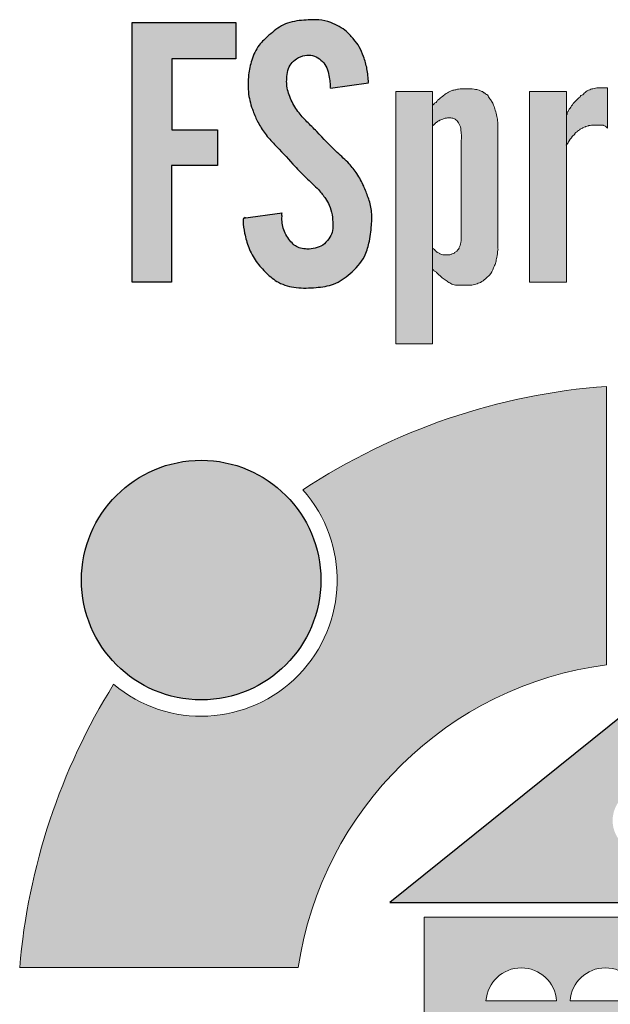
# Model space of a CAD drawing. Header units: millimetres. Extents: x -14609 to 44937, y 52278 to 67558.
# Tile 11 of 48: x 32022 to 32071, y 54076 to 54159. Entities that reach past the tile are written whole.
import ezdxf

# ---------------------------------------------------------------- set-up
doc = ezdxf.new("R2010")
doc.units = ezdxf.units.MM

msp = doc.modelspace()

# ---------------------------------------------------------------- hatches: boundary and pattern name
at = {"linetype": 'Continuous', "lineweight": 25, "true_color": 0xdf0000}
for points in [[(32031.278, 54137.005), (32034.573, 54137.005), (32034.573, 54146.82), (32038.444, 54146.82), (32038.444, 54149.82), (32034.601, 54149.82), (32034.601, 54155.765), (32039.987, 54155.765), (32039.987, 54158.821), (32031.278, 54158.821)], [(32040.602, 54142.398), (32040.606, 54141.95), (32040.636, 54141.664), (32040.695, 54141.316), (32040.806, 54140.8), (32040.91, 54140.409), (32041.016, 54140.08), (32041.12, 54139.812), (32041.24, 54139.549), (32041.375, 54139.292), (32041.523, 54139.042), (32041.683, 54138.8), (32041.855, 54138.567), (32042.074, 54138.298), (32042.307, 54138.04), (32042.552, 54137.793), (32042.808, 54137.555), (32043.031, 54137.369), (32043.264, 54137.197), (32043.459, 54137.072), (32043.661, 54136.961), (32043.872, 54136.865), (32044.144, 54136.763), (32044.424, 54136.682), (32044.709, 54136.62), (32045.054, 54136.567), (32045.401, 54136.535), (32045.805, 54136.522), (32046.21, 54136.53), (32046.732, 54136.564), (32047.196, 54136.613), (32047.542, 54136.667), (32047.824, 54136.73), (32048.1, 54136.811), (32048.314, 54136.893), (32048.523, 54136.989), (32048.775, 54137.129), (32049.019, 54137.286), (32049.255, 54137.458), (32049.53, 54137.679), (32049.795, 54137.913), (32050.008, 54138.116), (32050.209, 54138.328), (32050.398, 54138.549), (32050.537, 54138.733), (32050.665, 54138.925), (32050.781, 54139.124), (32050.882, 54139.331), (32050.991, 54139.598), (32051.081, 54139.874), (32051.17, 54140.212), (32051.252, 54140.61), (32051.322, 54141.067), (32051.378, 54141.584), (32051.42, 54142.163), (32051.428, 54142.511), (32051.419, 54142.8), (32051.39, 54143.087), (32051.34, 54143.372), (32051.272, 54143.653), (32051.171, 54143.986), (32051.016, 54144.424), (32050.844, 54144.853), (32050.653, 54145.275), (32050.47, 54145.636), (32050.298, 54145.938), (32050.143, 54146.182), (32049.975, 54146.418), (32049.797, 54146.646), (32049.608, 54146.865), (32049.409, 54147.076), (32049.119, 54147.358), (32048.44, 54147.988), (32048.028, 54148.393), (32047.384, 54149.058), (32046.741, 54149.723), (32045.926, 54150.544), (32045.647, 54150.839), (32045.419, 54151.101), (32045.24, 54151.327), (32045.074, 54151.563), (32044.921, 54151.808), (32044.781, 54152.062), (32044.629, 54152.376), (32044.495, 54152.7), (32044.401, 54152.976), (32044.341, 54153.201), (32044.298, 54153.428), (32044.273, 54153.657), (32044.269, 54153.888), (32044.287, 54154.294), (32044.311, 54154.525), (32044.343, 54154.695), (32044.388, 54154.863), (32044.45, 54155.026), (32044.527, 54155.182), (32044.621, 54155.329), (32044.729, 54155.467), (32044.85, 54155.592), (32044.983, 54155.705), (32045.126, 54155.803), (32045.278, 54155.887), (32045.438, 54155.957), (32045.603, 54156.013), (32045.774, 54156.054), (32045.948, 54156.082), (32046.123, 54156.094), (32046.297, 54156.086), (32046.467, 54156.055), (32046.631, 54155.999), (32046.787, 54155.923), (32046.937, 54155.831), (32047.08, 54155.727), (32047.214, 54155.614), (32047.337, 54155.492), (32047.448, 54155.358), (32047.542, 54155.213), (32047.622, 54155.058), (32047.686, 54154.896), (32047.737, 54154.729), (32047.787, 54154.502), (32047.878, 54153.99), (32047.921, 54153.764), (32047.94, 54153.59), (32047.943, 54153.305), (32051.157, 54153.784), (32051.103, 54154.395), (32051.052, 54154.78), (32050.989, 54155.107), (32050.907, 54155.43), (32050.791, 54155.802), (32050.639, 54156.222), (32050.529, 54156.478), (32050.43, 54156.677), (32050.317, 54156.868), (32050.159, 54157.095), (32049.917, 54157.402), (32049.665, 54157.701), (32049.475, 54157.903), (32049.312, 54158.054), (32049.139, 54158.194), (32048.957, 54158.321), (32048.72, 54158.468), (32048.426, 54158.626), (32048.173, 54158.743), (32047.914, 54158.844), (32047.648, 54158.928), (32047.376, 54158.993), (32047.101, 54159.036), (32046.824, 54159.056), (32046.49, 54159.055), (32045.769, 54159.024), (32045.379, 54158.992), (32045.045, 54158.947), (32044.715, 54158.881), (32044.445, 54158.807), (32044.183, 54158.715), (32043.981, 54158.625), (32043.786, 54158.522), (32043.552, 54158.374), (32043.327, 54158.211), (32043.065, 54158), (32042.641, 54157.631), (32042.395, 54157.403), (32042.2, 54157.205), (32042.054, 54157.039), (32041.918, 54156.864), (32041.794, 54156.68), (32041.655, 54156.439), (32041.533, 54156.187), (32041.426, 54155.928), (32041.317, 54155.61), (32041.227, 54155.288), (32041.144, 54154.908), (32041.082, 54154.523), (32041.042, 54154.136), (32041.022, 54153.746), (32041.025, 54153.355), (32041.047, 54153.022), (32041.089, 54152.691), (32041.151, 54152.362), (32041.23, 54152.038), (32041.343, 54151.664), (32041.476, 54151.298), (32041.626, 54150.939), (32041.793, 54150.587), (32041.975, 54150.243), (32042.144, 54149.955), (32042.327, 54149.675), (32042.491, 54149.451), (32042.701, 54149.193), (32042.96, 54148.901), (32044.481, 54147.279), (32045.383, 54146.296), (32045.692, 54145.976), (32045.972, 54145.706), (32046.628, 54145.104), (32046.865, 54144.869), (32047.051, 54144.664), (32047.227, 54144.449), (32047.427, 54144.181), (32047.614, 54143.904), (32047.757, 54143.665), (32047.856, 54143.466), (32047.937, 54143.259), (32048.002, 54143.046), (32048.064, 54142.774), (32048.117, 54142.444), (32048.149, 54142.113), (32048.16, 54141.777), (32048.153, 54141.553), (32048.133, 54141.387), (32048.098, 54141.225), (32048.043, 54141.068), (32047.971, 54140.918), (32047.886, 54140.773), (32047.756, 54140.588), (32047.65, 54140.457), (32047.536, 54140.334), (32047.413, 54140.222), (32047.279, 54140.123), (32047.136, 54140.039), (32046.984, 54139.968), (32046.826, 54139.911), (32046.609, 54139.852), (32046.389, 54139.813), (32046.167, 54139.793), (32045.945, 54139.794), (32045.724, 54139.816), (32045.505, 54139.86), (32045.344, 54139.906), (32045.187, 54139.965), (32045.038, 54140.041), (32044.946, 54140.102), (32044.818, 54140.209), (32044.699, 54140.327), (32044.552, 54140.496), (32044.417, 54140.673), (32044.293, 54140.857), (32044.182, 54141.049), (32044.086, 54141.25), (32044.026, 54141.407), (32043.963, 54141.623), (32043.91, 54141.896), (32043.878, 54142.16), (32043.871, 54142.374), (32043.884, 54142.611), (32043.894, 54142.795)], [(32047.145, 54111.989, 1), (32027.012, 54111.989, 1)]]:
    msp.add_hatch(color=12, dxfattribs=at).paths.add_polyline_path(points)
at = {"linetype": 'Continuous', "lineweight": 20}
for points in [[(32067.826, 54151.139), (32067.802, 54148.495), (32067.931, 54148.727), (32068.2, 54149.156), (32068.281, 54149.261), (32068.408, 54149.398), (32068.678, 54149.655), (32068.822, 54149.773), (32068.955, 54149.863), (32069.142, 54149.963), (32069.397, 54150.078), (32069.598, 54150.148), (32069.767, 54150.187), (32069.979, 54150.21), (32070.325, 54150.218), (32070.817, 54150.206), (32070.922, 54150.186), (32071.097, 54150.091), (32071.198, 54150.003), (32071.257, 54153.334), (32070.917, 54153.339), (32070.602, 54153.347), (32070.366, 54153.33), (32070.11, 54153.288), (32069.898, 54153.236), (32069.731, 54153.176), (32069.572, 54153.095), (32069.389, 54152.976), (32069.183, 54152.82), (32069.005, 54152.664), (32068.592, 54152.264), (32068.445, 54152.104), (32068.298, 54151.917), (32068.061, 54151.574), (32067.938, 54151.371)], [(32056.536, 54153.028), (32053.436, 54153.028), (32053.436, 54131.822), (32056.536, 54131.822)], [(32056.602, 54151.931), (32056.536, 54150.143), (32056.737, 54150.331), (32056.964, 54150.518), (32057.057, 54150.576), (32057.208, 54150.64), (32057.498, 54150.756), (32057.622, 54150.787), (32057.804, 54150.808), (32058.064, 54150.812), (32058.209, 54150.795), (32058.315, 54150.765), (32058.415, 54150.718), (32058.508, 54150.657), (32058.59, 54150.584), (32058.674, 54150.487), (32058.745, 54150.379), (32058.81, 54150.248), (32058.864, 54150.093), (32058.91, 54149.898), (32058.948, 54149.627), (32058.966, 54149.335), (32058.961, 54149.005), (32058.954, 54148.875), (32058.951, 54140.809), (32058.934, 54140.524), (32058.902, 54140.305), (32058.852, 54140.106), (32058.786, 54139.926), (32058.708, 54139.769), (32058.646, 54139.677), (32058.509, 54139.546), (32058.401, 54139.478), (32058.214, 54139.393), (32058.021, 54139.316), (32057.626, 54139.301), (32057.485, 54139.303), (32057.362, 54139.327), (32057.196, 54139.386), (32057.005, 54139.47), (32056.911, 54139.528), (32056.625, 54139.824), (32056.536, 54139.914), (32056.536, 54138.114), (32056.645, 54138.002), (32056.801, 54137.875), (32056.938, 54137.761), (32057.245, 54137.469), (32057.402, 54137.343), (32057.695, 54137.141), (32058.035, 54136.923), (32058.173, 54136.851), (32058.298, 54136.806), (32058.451, 54136.776), (32058.653, 54136.76), (32059.345, 54136.756), (32059.636, 54136.753), (32059.813, 54136.77), (32060.031, 54136.816), (32060.354, 54136.912), (32060.519, 54136.977), (32060.655, 54137.052), (32060.8, 54137.155), (32061.203, 54137.48), (32061.314, 54137.588), (32061.397, 54137.691), (32061.48, 54137.822), (32061.582, 54138.023), (32061.754, 54138.413), (32061.834, 54138.645), (32061.908, 54138.925), (32061.966, 54139.232), (32062.027, 54139.719), (32062.039, 54139.83), (32062.028, 54150.436), (32061.974, 54150.83), (32061.916, 54151.095), (32061.738, 54151.696), (32061.653, 54151.932), (32061.572, 54152.102), (32061.484, 54152.244), (32061.272, 54152.529), (32061.151, 54152.702), (32061.081, 54152.778), (32060.999, 54152.841), (32060.681, 54153.044), (32060.549, 54153.106), (32060.37, 54153.165), (32060.166, 54153.209), (32059.876, 54153.245), (32059.521, 54153.264), (32059.102, 54153.264), (32058.831, 54153.245), (32058.605, 54153.207), (32058.155, 54153.11), (32058.019, 54153.06), (32057.871, 54152.982), (32057.662, 54152.84), (32057.21, 54152.502), (32057.051, 54152.367), (32056.906, 54152.217), (32056.76, 54152.067)], [(32067.802, 54153.028), (32064.703, 54153.028), (32064.703, 54137.012), (32067.802, 54137.012)], [(32021.815, 54079.445), (32045.243, 54079.445, -0.334688), (32071.165, 54104.87), (32071.165, 54128.262, 0.128208), (32045.64, 54119.573, -0.929184), (32029.718, 54103.235, 0.118932)]]:
    msp.add_hatch(color=152, dxfattribs=at).paths.add_polyline_path(points)
at = {"linetype": 'Continuous', "lineweight": 25, "true_color": 0xdf0000}
h = msp.add_hatch(color=12, dxfattribs=at)
h.paths.add_polyline_path([(32052.945, 54084.918), (32095.987, 54084.918), (32074.257, 54102.01)])
h.paths.add_polyline_path([(32071.679, 54091.795, -1.000002), (32077.064, 54091.795, -1)], flags=0)
at = {"linetype": 'Continuous', "lineweight": 20}
h = msp.add_hatch(color=152, dxfattribs=at)
h.paths.add_polyline_path([(32055.819, 54083.678), (32055.819, 54065.502), (32080.872, 54065.502), (32080.872, 54076.058, -0.999998), (32087.871, 54076.058), (32087.871, 54065.502), (32092.694, 54065.502), (32092.694, 54083.678)])
h.paths.add_polyline_path([(32066.972, 54071.447), (32061.024, 54071.447), (32061.024, 54075.704), (32066.972, 54075.704)], flags=0)
h.paths.add_polyline_path([(32061.031, 54076.647, -0.933066), (32066.965, 54076.647)], flags=0)
h.paths.add_polyline_path([(32068.096, 54075.704), (32074.044, 54075.704), (32074.044, 54071.447), (32068.096, 54071.447)], flags=0)
h.paths.add_polyline_path([(32074.037, 54076.647), (32068.103, 54076.647, -0.933066)], flags=0)

# ---------------------------------------------------------------- linework, layer by layer
at = {"color": 152, "linetype": 'Continuous', "lineweight": 20}
for p, q in [((32058.954, 54141), (32058.954, 54148.875)), ((32064.703, 54137.012), (32067.802, 54137.012)), ((32071.165, 54128.262), (32071.165, 54104.87)), ((32061.031, 54076.647), (32066.965, 54076.647)), ((32068.103, 54076.647), (32074.037, 54076.647))]:
    msp.add_line(p, q, dxfattribs=at)
at = {"color": 12, "linetype": 'Continuous', "lineweight": 25, "true_color": 0xdf0000, "flags": 128}
for points in [[(32031.278, 54137.005), (32031.278, 54158.821), (32039.987, 54158.821), (32039.987, 54155.765), (32034.601, 54155.765), (32034.601, 54149.82), (32038.444, 54149.82), (32038.444, 54146.82), (32034.573, 54146.82), (32034.573, 54137.005)], [(32052.945, 54084.918), (32095.987, 54084.918), (32074.257, 54102.01)]]:
    msp.add_lwpolyline(points, close=True, dxfattribs=at)
for points in [[(32047.943, 54153.305), (32051.147, 54153.774)], [(32040.602, 54142.398), (32043.89, 54142.849)]]:
    msp.add_lwpolyline(points, dxfattribs=at)
at = {"color": 152, "linetype": 'Continuous', "lineweight": 20, "flags": 128}
for points in [[(32071.257, 54153.334), (32071.257, 54149.945)], [(32062.031, 54150.416), (32062.039, 54139.83)], [(32080.872, 54065.502), (32055.819, 54065.502), (32055.819, 54083.678), (32092.694, 54083.678), (32092.694, 54065.502), (32087.871, 54065.502)], [(32021.815, 54079.445), (32045.243, 54079.445)]]:
    msp.add_lwpolyline(points, dxfattribs=at)
for points in [[(32053.436, 54153.028), (32056.536, 54153.028), (32056.536, 54131.822), (32053.436, 54131.822)], [(32064.703, 54153.028), (32067.802, 54153.028), (32067.802, 54137.012), (32064.703, 54137.012)]]:
    msp.add_lwpolyline(points, close=True, dxfattribs=at)
at = {"color": 12, "linetype": 'Continuous', "lineweight": 25, "true_color": 0xdf0000}
msp.add_circle((32037.079, 54111.989), 10.067, dxfattribs=at)
at = {"color": 152, "linetype": 'Continuous', "lineweight": 20}
for centre, radius, start, end in [((32075.069, 54074.964), 53.441, 94.18901, 123.41266), ((32037.079, 54111.989), 11.437, 229.9411, 41.5321), ((32075.069, 54074.964), 30.16, 97.4368, 171.45599), ((32075.069, 54074.964), 53.441, 148.06053, 175.19029), ((32063.998, 54076.441), 2.974, 3.96627, 176.03373), ((32071.07, 54076.441), 2.974, 3.96627, 176.03373)]:
    msp.add_arc(centre, radius, start, end, dxfattribs=at)
at = {"color": 12, "linetype": 'Continuous', "lineweight": 25, "true_color": 0xdf0000}
for points, knots in [([(32051.157, 54153.784), (32051.127, 54154.171), (32051.097, 54154.558), (32051.024, 54154.937), (32050.957, 54155.287), (32050.854, 54155.631), (32050.733, 54155.97), (32050.633, 54156.251), (32050.521, 54156.528), (32050.37, 54156.782), (32050.24, 54157), (32050.082, 54157.201), (32049.92, 54157.399), (32049.729, 54157.633), (32049.534, 54157.863), (32049.307, 54158.059), (32049.119, 54158.221), (32048.908, 54158.36), (32048.691, 54158.484), (32048.463, 54158.615), (32048.226, 54158.729), (32047.98, 54158.821), (32047.656, 54158.941), (32047.315, 54159.023), (32046.971, 54159.048), (32046.741, 54159.065), (32046.51, 54159.057), (32046.28, 54159.048), (32046.023, 54159.038), (32045.767, 54159.028), (32045.509, 54159.005), (32044.987, 54158.957), (32044.457, 54158.855), (32043.991, 54158.63), (32043.546, 54158.415), (32043.159, 54158.089), (32042.782, 54157.756), (32042.483, 54157.493), (32042.19, 54157.227), (32041.955, 54156.914), (32041.676, 54156.544), (32041.477, 54156.11), (32041.334, 54155.665), (32041.206, 54155.265), (32041.122, 54154.856), (32041.072, 54154.442), (32041.007, 54153.9), (32040.999, 54153.349), (32041.072, 54152.808), (32041.138, 54152.32), (32041.27, 54151.84), (32041.445, 54151.378), (32041.563, 54151.066), (32041.701, 54150.762), (32041.855, 54150.466), (32042.029, 54150.131), (32042.225, 54149.805), (32042.452, 54149.503), (32042.695, 54149.179), (32042.974, 54148.883), (32043.252, 54148.588), (32043.769, 54148.04), (32044.285, 54147.496), (32044.792, 54146.941), (32045.144, 54146.555), (32045.492, 54146.164), (32045.87, 54145.802), (32046.234, 54145.455), (32046.626, 54145.135), (32046.963, 54144.764), (32047.17, 54144.536), (32047.356, 54144.289), (32047.53, 54144.032), (32047.648, 54143.857), (32047.76, 54143.677), (32047.847, 54143.486), (32047.962, 54143.233), (32048.033, 54142.96), (32048.081, 54142.686), (32048.128, 54142.413), (32048.154, 54142.14), (32048.159, 54141.862), (32048.163, 54141.639), (32048.155, 54141.412), (32048.092, 54141.202), (32048.033, 54141.009), (32047.929, 54140.829), (32047.809, 54140.661), (32047.665, 54140.458), (32047.498, 54140.271), (32047.296, 54140.134), (32047.109, 54140.007), (32046.892, 54139.922), (32046.67, 54139.867), (32046.442, 54139.81), (32046.208, 54139.784), (32045.976, 54139.793), (32045.793, 54139.8), (32045.612, 54139.829), (32045.435, 54139.878), (32045.285, 54139.92), (32045.138, 54139.977), (32045.008, 54140.06), (32044.866, 54140.151), (32044.744, 54140.273), (32044.632, 54140.402), (32044.501, 54140.552), (32044.383, 54140.711), (32044.279, 54140.88), (32044.176, 54141.048), (32044.087, 54141.225), (32044.023, 54141.415), (32043.961, 54141.599), (32043.922, 54141.795), (32043.898, 54141.978), (32043.873, 54142.166), (32043.862, 54142.341), (32043.88, 54142.559), (32043.888, 54142.658), (32043.807, 54142.849), (32043.89, 54142.849)], [0, 0, 0, 0, 1, 1, 1, 2, 2, 2, 3, 3, 3, 4, 4, 4, 5, 5, 5, 6, 6, 6, 7, 7, 7, 8, 8, 8, 9, 9, 9, 10, 10, 10, 11, 11, 11, 12, 12, 12, 13, 13, 13, 14, 14, 14, 15, 15, 15, 16, 16, 16, 17, 17, 17, 18, 18, 18, 19, 19, 19, 20, 20, 20, 21, 21, 21, 22, 22, 22, 23, 23, 23, 24, 24, 24, 25, 25, 25, 26, 26, 26, 27, 27, 27, 28, 28, 28, 29, 29, 29, 30, 30, 30, 31, 31, 31, 32, 32, 32, 33, 33, 33, 34, 34, 34, 35, 35, 35, 36, 36, 36, 37, 37, 37, 38, 38, 38, 39, 39, 39, 40, 40, 40, 40]), ([(32040.738, 54142.464), (32040.744, 54142.464), (32040.562, 54142.271), (32040.6, 54142.271), (32040.652, 54142.271), (32040.6, 54142.173), (32040.6, 54142.127), (32040.6, 54141.807), (32040.662, 54141.466), (32040.732, 54141.133), (32040.82, 54140.715), (32040.922, 54140.31), (32041.076, 54139.92), (32041.238, 54139.51), (32041.457, 54139.117), (32041.714, 54138.756), (32041.966, 54138.403), (32042.254, 54138.081), (32042.566, 54137.779), (32042.874, 54137.482), (32043.207, 54137.204), (32043.581, 54137.003), (32044.036, 54136.758), (32044.555, 54136.625), (32045.072, 54136.565), (32045.626, 54136.5), (32046.179, 54136.517), (32046.738, 54136.565), (32047.243, 54136.608), (32047.752, 54136.675), (32048.217, 54136.854), (32048.723, 54137.048), (32049.176, 54137.373), (32049.597, 54137.736), (32050.083, 54138.155), (32050.527, 54138.624), (32050.811, 54139.182), (32050.987, 54139.526), (32051.102, 54139.904), (32051.186, 54140.285), (32051.297, 54140.784), (32051.356, 54141.287), (32051.396, 54141.797), (32051.429, 54142.213), (32051.448, 54142.633), (32051.396, 54143.044), (32051.349, 54143.415), (32051.244, 54143.779), (32051.121, 54144.134), (32051.01, 54144.454), (32050.885, 54144.767), (32050.746, 54145.075), (32050.581, 54145.439), (32050.396, 54145.797), (32050.176, 54146.131), (32049.983, 54146.425), (32049.763, 54146.701), (32049.523, 54146.957), (32049.205, 54147.296), (32048.853, 54147.599), (32048.514, 54147.917), (32047.918, 54148.479), (32047.366, 54149.087), (32046.792, 54149.67), (32046.521, 54149.946), (32046.244, 54150.217), (32045.974, 54150.494), (32045.707, 54150.768), (32045.446, 54151.048), (32045.22, 54151.355), (32044.97, 54151.694), (32044.762, 54152.066), (32044.593, 54152.458), (32044.431, 54152.833), (32044.304, 54153.226), (32044.275, 54153.628), (32044.264, 54153.784), (32044.268, 54153.942), (32044.275, 54154.099), (32044.286, 54154.339), (32044.305, 54154.58), (32044.371, 54154.809), (32044.428, 54155.006), (32044.521, 54155.195), (32044.643, 54155.361), (32044.768, 54155.529), (32044.923, 54155.673), (32045.098, 54155.785), (32045.31, 54155.922), (32045.55, 54156.012), (32045.802, 54156.06), (32046.017, 54156.1), (32046.24, 54156.11), (32046.448, 54156.06), (32046.656, 54156.009), (32046.849, 54155.899), (32047.026, 54155.768), (32047.201, 54155.638), (32047.359, 54155.489), (32047.48, 54155.313), (32047.606, 54155.128), (32047.691, 54154.913), (32047.746, 54154.694), (32047.797, 54154.49), (32047.822, 54154.281), (32047.861, 54154.076), (32047.893, 54153.91), (32047.935, 54153.746), (32047.94, 54153.573), (32047.942, 54153.496), (32047.871, 54153.346), (32047.942, 54153.346)], [0, 0, 0, 0, 1, 1, 1, 2, 2, 2, 3, 3, 3, 4, 4, 4, 5, 5, 5, 6, 6, 6, 7, 7, 7, 8, 8, 8, 9, 9, 9, 10, 10, 10, 11, 11, 11, 12, 12, 12, 13, 13, 13, 14, 14, 14, 15, 15, 15, 16, 16, 16, 17, 17, 17, 18, 18, 18, 19, 19, 19, 20, 20, 20, 21, 21, 21, 22, 22, 22, 23, 23, 23, 24, 24, 24, 25, 25, 25, 26, 26, 26, 27, 27, 27, 28, 28, 28, 29, 29, 29, 30, 30, 30, 31, 31, 31, 32, 32, 32, 33, 33, 33, 34, 34, 34, 35, 35, 35, 36, 36, 36, 37, 37, 37, 37])]:
    msp.add_open_spline(points, degree=3, knots=knots, dxfattribs=at)
at = {"color": 152, "linetype": 'Continuous', "lineweight": 20}
for points, knots in [([(32068.841, 54152.506), (32068.951, 54152.506), (32068.971, 54152.733), (32069.08, 54152.733), (32069.201, 54152.733), (32069.265, 54152.887), (32069.364, 54152.958), (32069.487, 54153.046), (32069.615, 54153.128), (32069.754, 54153.186), (32069.869, 54153.233), (32069.991, 54153.264), (32070.114, 54153.289), (32070.281, 54153.322), (32070.45, 54153.344), (32070.618, 54153.347), (32070.786, 54153.35), (32070.952, 54153.334), (32071.124, 54153.334), (32071.169, 54153.334), (32071.213, 54153.334), (32071.257, 54153.334)], [0, 0, 0, 0, 1, 1, 1, 2, 2, 2, 3, 3, 3, 4, 4, 4, 5, 5, 5, 6, 6, 6, 7, 7, 7, 7]), ([(32057.021, 54152.338), (32057.135, 54152.449), (32057.263, 54152.545), (32057.391, 54152.64), (32057.489, 54152.713), (32057.586, 54152.785), (32057.686, 54152.857), (32057.815, 54152.949), (32057.948, 54153.039), (32058.094, 54153.091), (32058.199, 54153.128), (32058.31, 54153.145), (32058.419, 54153.167), (32058.519, 54153.187), (32058.618, 54153.212), (32058.717, 54153.229), (32058.922, 54153.264), (32059.133, 54153.268), (32059.342, 54153.266), (32059.579, 54153.265), (32059.815, 54153.257), (32060.05, 54153.226), (32060.185, 54153.208), (32060.32, 54153.183), (32060.451, 54153.141), (32060.532, 54153.115), (32060.601, 54153.041), (32060.686, 54153.041), (32060.768, 54153.041), (32060.81, 54152.907), (32060.893, 54152.907), (32060.965, 54152.907), (32061, 54152.788), (32061.07, 54152.788), (32061.193, 54152.788), (32061.225, 54152.595), (32061.298, 54152.492), (32061.365, 54152.396), (32061.442, 54152.309), (32061.506, 54152.212), (32061.576, 54152.107), (32061.631, 54151.991), (32061.676, 54151.872), (32061.727, 54151.739), (32061.767, 54151.603), (32061.808, 54151.466), (32061.86, 54151.293), (32061.914, 54151.119), (32061.952, 54150.943), (32061.986, 54150.782), (32062.007, 54150.618), (32062.026, 54150.454)], [0, 0, 0, 0, 1, 1, 1, 2, 2, 2, 3, 3, 3, 4, 4, 4, 5, 5, 5, 6, 6, 6, 7, 7, 7, 8, 8, 8, 9, 9, 9, 10, 10, 10, 11, 11, 11, 12, 12, 12, 13, 13, 13, 14, 14, 14, 15, 15, 15, 16, 16, 16, 17, 17, 17, 17]), ([(32067.929, 54151.354), (32067.996, 54151.48), (32068.076, 54151.599), (32068.157, 54151.717), (32068.251, 54151.854), (32068.346, 54151.989), (32068.454, 54152.114), (32068.574, 54152.253), (32068.709, 54152.379), (32068.841, 54152.506)], [0, 0, 0, 0, 1, 1, 1, 2, 2, 2, 3, 3, 3, 3]), ([(32056.536, 54151.88), (32056.638, 54151.88), (32056.668, 54152.075), (32056.769, 54152.075), (32056.89, 54152.075), (32056.9, 54152.338), (32057.021, 54152.338)], [0, 0, 0, 0, 1, 1, 1, 2, 2, 2, 2]), ([(32056.536, 54150.143), (32056.608, 54150.143), (32056.621, 54150.292), (32056.693, 54150.292), (32056.769, 54150.292), (32056.791, 54150.441), (32056.868, 54150.441), (32056.935, 54150.441), (32056.963, 54150.561), (32057.029, 54150.561), (32057.123, 54150.561), (32057.194, 54150.672), (32057.289, 54150.672), (32057.368, 54150.672), (32057.434, 54150.736), (32057.509, 54150.76), (32057.636, 54150.8), (32057.772, 54150.808), (32057.908, 54150.812), (32058.024, 54150.815), (32058.14, 54150.815), (32058.251, 54150.785), (32058.341, 54150.762), (32058.427, 54150.718), (32058.502, 54150.661), (32058.627, 54150.567), (32058.721, 54150.437), (32058.788, 54150.297), (32058.862, 54150.14), (32058.901, 54149.97), (32058.927, 54149.799), (32058.972, 54149.495), (32058.976, 54149.186), (32058.954, 54148.875)], [0, 0, 0, 0, 1, 1, 1, 2, 2, 2, 3, 3, 3, 4, 4, 4, 5, 5, 5, 6, 6, 6, 7, 7, 7, 8, 8, 8, 9, 9, 9, 10, 10, 10, 11, 11, 11, 11]), ([(32071.257, 54149.945), (32071.294, 54149.945), (32071.14, 54150.023), (32071.177, 54150.023), (32071.218, 54150.023), (32071.044, 54150.1), (32071.084, 54150.1), (32071.149, 54150.1), (32070.847, 54150.189), (32070.911, 54150.189), (32070.972, 54150.189), (32070.67, 54150.21), (32070.731, 54150.21), (32070.817, 54150.21), (32070.561, 54150.215), (32070.476, 54150.216), (32070.375, 54150.218), (32070.274, 54150.219), (32070.173, 54150.217), (32070.089, 54150.216), (32069.84, 54150.206), (32069.923, 54150.206), (32070.006, 54150.206), (32069.593, 54150.168), (32069.676, 54150.168), (32069.763, 54150.168), (32069.339, 54150.089), (32069.426, 54150.089), (32069.519, 54150.089), (32069.081, 54149.978), (32069.173, 54149.978), (32069.264, 54149.978), (32068.841, 54149.849), (32068.932, 54149.849), (32069.027, 54149.849), (32068.612, 54149.68), (32068.706, 54149.68), (32068.804, 54149.68), (32068.394, 54149.48), (32068.492, 54149.48), (32068.612, 54149.48), (32068.318, 54149.312), (32068.244, 54149.217)], [0, 0, 0, 0, 1, 1, 1, 2, 2, 2, 3, 3, 3, 4, 4, 4, 5, 5, 5, 6, 6, 6, 7, 7, 7, 8, 8, 8, 9, 9, 9, 10, 10, 10, 11, 11, 11, 12, 12, 12, 13, 13, 13, 14, 14, 14, 14]), ([(32068.08, 54148.968), (32068.015, 54148.863), (32067.949, 54148.76), (32067.888, 54148.654), (32067.858, 54148.601), (32067.742, 54148.495), (32067.802, 54148.495)], [0, 0, 0, 0, 1, 1, 1, 2, 2, 2, 2]), ([(32058.954, 54141), (32058.952, 54140.78), (32058.948, 54140.56), (32058.91, 54140.345), (32058.881, 54140.181), (32058.832, 54140.021), (32058.76, 54139.869)], [0, 0, 0, 0, 1, 1, 1, 2, 2, 2, 2]), ([(32057.149, 54139.405), (32057.244, 54139.405), (32056.811, 54139.535), (32056.903, 54139.535), (32056.991, 54139.535), (32056.626, 54139.727), (32056.716, 54139.727), (32056.804, 54139.727), (32056.45, 54139.914), (32056.536, 54139.914)], [0, 0, 0, 0, 1, 1, 1, 2, 2, 2, 3, 3, 3, 3]), ([(32062.039, 54139.83), (32062.078, 54139.83), (32062.031, 54139.752), (32062.026, 54139.712), (32062.004, 54139.506), (32061.981, 54139.3), (32061.943, 54139.097), (32061.918, 54138.958), (32061.886, 54138.82), (32061.846, 54138.684), (32061.811, 54138.564), (32061.77, 54138.445), (32061.72, 54138.331), (32061.703, 54138.292), (32061.686, 54138.253), (32061.668, 54138.213), (32061.572, 54138.002), (32061.481, 54137.78), (32061.331, 54137.608), (32061.233, 54137.495), (32061.11, 54137.403), (32060.99, 54137.307), (32060.851, 54137.196), (32060.717, 54137.079), (32060.562, 54136.998), (32060.446, 54136.938), (32060.318, 54136.898), (32060.189, 54136.861), (32060.035, 54136.816), (32059.881, 54136.774), (32059.724, 54136.759), (32059.57, 54136.744), (32059.413, 54136.755), (32059.258, 54136.759), (32059.08, 54136.763), (32058.905, 54136.756), (32058.726, 54136.759), (32058.56, 54136.761), (32058.391, 54136.771), (32058.238, 54136.825), (32058.123, 54136.866), (32058.018, 54136.932), (32057.914, 54136.998), (32057.809, 54137.065), (32057.706, 54137.133), (32057.603, 54137.202), (32057.486, 54137.281), (32057.369, 54137.362), (32057.262, 54137.455), (32057.129, 54137.57), (32057.011, 54137.703), (32056.875, 54137.816)], [0, 0, 0, 0, 1, 1, 1, 2, 2, 2, 3, 3, 3, 4, 4, 4, 5, 5, 5, 6, 6, 6, 7, 7, 7, 8, 8, 8, 9, 9, 9, 10, 10, 10, 11, 11, 11, 12, 12, 12, 13, 13, 13, 14, 14, 14, 15, 15, 15, 16, 16, 16, 17, 17, 17, 17]), ([(32058.76, 54139.869), (32058.855, 54139.869), (32058.514, 54139.632), (32058.607, 54139.632), (32058.699, 54139.632), (32058.291, 54139.469), (32058.384, 54139.469), (32058.468, 54139.469), (32058.069, 54139.368), (32058.153, 54139.368), (32058.22, 54139.368), (32057.9, 54139.303), (32057.965, 54139.303), (32058.041, 54139.303), (32057.658, 54139.303), (32057.735, 54139.303), (32057.818, 54139.303), (32057.571, 54139.295), (32057.49, 54139.303), (32057.374, 54139.313), (32057.261, 54139.359), (32057.149, 54139.405)], [0, 0, 0, 0, 1, 1, 1, 2, 2, 2, 3, 3, 3, 4, 4, 4, 5, 5, 5, 6, 6, 6, 7, 7, 7, 7]), ([(32056.875, 54137.816), (32056.975, 54137.816), (32056.543, 54138.004), (32056.643, 54138.004), (32056.694, 54138.004), (32056.485, 54138.114), (32056.536, 54138.114)], [0, 0, 0, 0, 1, 1, 1, 2, 2, 2, 2])]:
    msp.add_open_spline(points, degree=3, knots=knots, dxfattribs=at)
for points in [[(32067.802, 54151.085), (32067.902, 54151.085), (32067.83, 54151.354), (32067.929, 54151.354)], [(32068.244, 54149.217), (32068.344, 54149.217), (32067.98, 54148.968), (32068.08, 54148.968)]]:
    msp.add_open_spline(points, degree=3, dxfattribs=at)

doc.saveas('drawing.dxf')
